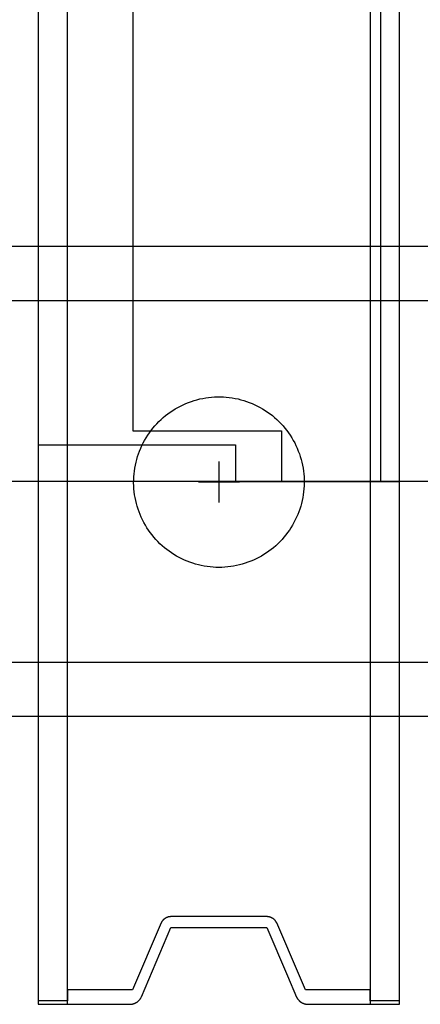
# Model space of a CAD drawing. Header units: millimetres. Extents: x -587 to 358276, y -26688 to 221215.
# Tile 88 of 256: x 9396 to 9407, y 10250 to 10277. Entities that reach past the tile are written whole.
import ezdxf

# ---------------------------------------------------------------- set-up
doc = ezdxf.new("R2010")
doc.units = ezdxf.units.MM
doc.header["$MEASUREMENT"] = 0
doc.layers.add('AVECO MODUŁY', color=40, linetype='Continuous')
doc.layers.add('AVECO TORY', color=7, linetype='Continuous')

msp = doc.modelspace()

# ---------------------------------------------------------------- linework, layer by layer
at = {"layer": 'AVECO MODUŁY', "color": 7}
for p, q in [((9397.333, 10249.649), (9397.333, 10361.425)), ((9405.711, 10361.425), (9405.711, 10249.649)), ((9406.522, 10249.649), (9406.522, 10361.425)), ((9396.522, 10357.769), (9396.522, 10249.649)), ((9399.142, 10354.107), (9399.142, 10265.513)), ((9406.004, 10264.107), (9406.004, 10353.589)), ((9401.155, 10266.422), (9401.236, 10266.433)), ((9401.236, 10266.433), (9401.317, 10266.442)), ((9401.317, 10266.442), (9401.399, 10266.448)), ((9401.399, 10266.448), (9401.481, 10266.45)), ((9401.481, 10266.45), (9401.563, 10266.45)), ((9401.563, 10266.45), (9401.645, 10266.448)), ((9401.645, 10266.448), (9401.726, 10266.442)), ((9401.726, 10266.442), (9401.808, 10266.433)), ((9401.808, 10266.433), (9401.889, 10266.422)), ((9400.313, 10266.117), (9400.384, 10266.158)), ((9400.384, 10266.158), (9400.456, 10266.196)), ((9400.456, 10266.196), (9400.53, 10266.232)), ((9400.53, 10266.232), (9400.605, 10266.265)), ((9400.605, 10266.265), (9400.681, 10266.296)), ((9400.681, 10266.296), (9400.758, 10266.324)), ((9400.758, 10266.324), (9400.836, 10266.349)), ((9400.836, 10266.349), (9400.914, 10266.371)), ((9400.914, 10266.371), (9400.994, 10266.391)), ((9400.994, 10266.391), (9401.074, 10266.408)), ((9401.074, 10266.408), (9401.155, 10266.422)), ((9401.889, 10266.422), (9401.97, 10266.408)), ((9401.97, 10266.408), (9402.05, 10266.391)), ((9402.05, 10266.391), (9402.129, 10266.371)), ((9402.129, 10266.371), (9402.208, 10266.349)), ((9402.208, 10266.349), (9402.286, 10266.324)), ((9402.286, 10266.324), (9402.363, 10266.296)), ((9402.363, 10266.296), (9402.439, 10266.265)), ((9402.439, 10266.265), (9402.514, 10266.232)), ((9402.514, 10266.232), (9402.588, 10266.196)), ((9402.588, 10266.196), (9402.66, 10266.158)), ((9402.66, 10266.158), (9402.731, 10266.117)), ((9399.981, 10265.878), (9400.044, 10265.931)), ((9400.044, 10265.931), (9400.109, 10265.981)), ((9400.109, 10265.981), (9400.175, 10266.029)), ((9400.175, 10266.029), (9400.243, 10266.074)), ((9400.243, 10266.074), (9400.313, 10266.117)), ((9402.731, 10266.117), (9402.801, 10266.074)), ((9402.801, 10266.074), (9402.869, 10266.029)), ((9402.869, 10266.029), (9402.935, 10265.981)), ((9402.935, 10265.981), (9403, 10265.931)), ((9403, 10265.931), (9403.063, 10265.878)), ((9399.696, 10265.585), (9399.748, 10265.648)), ((9399.748, 10265.648), (9399.804, 10265.708)), ((9399.804, 10265.708), (9399.861, 10265.767)), ((9399.861, 10265.767), (9399.92, 10265.824)), ((9399.92, 10265.824), (9399.981, 10265.878)), ((9403.063, 10265.878), (9403.124, 10265.824)), ((9403.124, 10265.824), (9403.183, 10265.767)), ((9403.183, 10265.767), (9403.24, 10265.708)), ((9403.24, 10265.708), (9403.295, 10265.648)), ((9403.295, 10265.648), (9403.348, 10265.585)), ((9399.142, 10265.513), (9403.253, 10265.513)), ((9399.506, 10265.318), (9399.55, 10265.387)), ((9399.55, 10265.387), (9399.596, 10265.455)), ((9399.596, 10265.455), (9399.645, 10265.521)), ((9399.645, 10265.521), (9399.696, 10265.585)), ((9403.253, 10265.513), (9403.253, 10264.118)), ((9403.348, 10265.585), (9403.399, 10265.521)), ((9403.399, 10265.521), (9403.447, 10265.455)), ((9403.447, 10265.455), (9403.494, 10265.387)), ((9403.494, 10265.387), (9403.537, 10265.318)), ((9396.522, 10265.119), (9401.978, 10265.119)), ((9399.356, 10265.027), (9399.39, 10265.102)), ((9399.39, 10265.102), (9399.426, 10265.175)), ((9399.426, 10265.175), (9399.465, 10265.247)), ((9399.465, 10265.247), (9399.506, 10265.318)), ((9401.978, 10265.119), (9401.978, 10264.107)), ((9403.537, 10265.318), (9403.579, 10265.247)), ((9403.579, 10265.247), (9403.618, 10265.175)), ((9403.618, 10265.175), (9403.654, 10265.102)), ((9403.654, 10265.102), (9403.688, 10265.027)), ((9399.247, 10264.718), (9399.27, 10264.797)), ((9399.27, 10264.797), (9399.296, 10264.875)), ((9399.296, 10264.875), (9399.325, 10264.952)), ((9399.325, 10264.952), (9399.356, 10265.027)), ((9403.688, 10265.027), (9403.719, 10264.952)), ((9403.719, 10264.952), (9403.747, 10264.875)), ((9403.747, 10264.875), (9403.773, 10264.797)), ((9403.773, 10264.797), (9403.796, 10264.718)), ((9399.194, 10264.479), (9399.209, 10264.559)), ((9399.209, 10264.559), (9399.227, 10264.639)), ((9399.227, 10264.639), (9399.247, 10264.718)), ((9401.522, 10264.658), (9401.522, 10263.525)), ((9403.796, 10264.718), (9403.817, 10264.639)), ((9403.817, 10264.639), (9403.835, 10264.559)), ((9403.835, 10264.559), (9403.849, 10264.479)), ((9399.167, 10264.235), (9399.173, 10264.316)), ((9399.173, 10264.316), (9399.182, 10264.398)), ((9399.182, 10264.398), (9399.194, 10264.479)), ((9403.849, 10264.479), (9403.861, 10264.398)), ((9403.861, 10264.398), (9403.871, 10264.316)), ((9403.871, 10264.316), (9403.877, 10264.235)), ((9401.978, 10264.107), (9396.522, 10264.107)), ((9399.162, 10264.071), (9399.163, 10264.153)), ((9399.165, 10263.989), (9399.162, 10264.071)), ((9399.163, 10264.153), (9399.167, 10264.235)), ((9399.17, 10263.907), (9399.165, 10263.989)), ((9402.089, 10264.091), (9400.955, 10264.091)), ((9401.978, 10264.107), (9406.522, 10264.107)), ((9403.253, 10264.118), (9405.008, 10264.112)), ((9403.879, 10263.989), (9403.874, 10263.907)), ((9403.877, 10264.235), (9403.881, 10264.153)), ((9403.881, 10264.071), (9403.879, 10263.989)), ((9403.881, 10264.153), (9403.881, 10264.071)), ((9399.177, 10263.826), (9399.17, 10263.907)), ((9399.188, 10263.744), (9399.177, 10263.826)), ((9399.201, 10263.664), (9399.188, 10263.744)), ((9403.856, 10263.744), (9403.842, 10263.664)), ((9403.866, 10263.826), (9403.856, 10263.744)), ((9403.874, 10263.907), (9403.866, 10263.826)), ((9399.218, 10263.583), (9399.201, 10263.664)), ((9399.237, 10263.504), (9399.218, 10263.583)), ((9399.258, 10263.425), (9399.237, 10263.504)), ((9403.807, 10263.504), (9403.785, 10263.425)), ((9403.826, 10263.583), (9403.807, 10263.504)), ((9403.842, 10263.664), (9403.826, 10263.583)), ((9399.283, 10263.347), (9399.258, 10263.425)), ((9399.31, 10263.269), (9399.283, 10263.347)), ((9399.34, 10263.193), (9399.31, 10263.269)), ((9399.373, 10263.118), (9399.34, 10263.193)), ((9403.704, 10263.193), (9403.671, 10263.118)), ((9403.734, 10263.269), (9403.704, 10263.193)), ((9403.761, 10263.347), (9403.734, 10263.269)), ((9403.785, 10263.425), (9403.761, 10263.347)), ((9399.408, 10263.044), (9399.373, 10263.118)), ((9399.445, 10262.971), (9399.408, 10263.044)), ((9399.485, 10262.9), (9399.445, 10262.971)), ((9399.528, 10262.83), (9399.485, 10262.9)), ((9403.558, 10262.9), (9403.516, 10262.83)), ((9403.599, 10262.971), (9403.558, 10262.9)), ((9403.636, 10263.044), (9403.599, 10262.971)), ((9403.671, 10263.118), (9403.636, 10263.044)), ((9399.573, 10262.761), (9399.528, 10262.83)), ((9399.62, 10262.695), (9399.573, 10262.761)), ((9399.67, 10262.629), (9399.62, 10262.695)), ((9399.722, 10262.566), (9399.67, 10262.629)), ((9403.374, 10262.629), (9403.322, 10262.566)), ((9403.423, 10262.695), (9403.374, 10262.629)), ((9403.471, 10262.761), (9403.423, 10262.695)), ((9403.516, 10262.83), (9403.471, 10262.761)), ((9399.776, 10262.504), (9399.722, 10262.566)), ((9399.832, 10262.445), (9399.776, 10262.504)), ((9399.89, 10262.387), (9399.832, 10262.445)), ((9399.95, 10262.331), (9399.89, 10262.387)), ((9403.154, 10262.387), (9403.094, 10262.331)), ((9403.212, 10262.445), (9403.154, 10262.387)), ((9403.268, 10262.504), (9403.212, 10262.445)), ((9403.322, 10262.566), (9403.268, 10262.504)), ((9400.012, 10262.278), (9399.95, 10262.331)), ((9400.076, 10262.227), (9400.012, 10262.278)), ((9400.142, 10262.178), (9400.076, 10262.227)), ((9400.209, 10262.131), (9400.142, 10262.178)), ((9400.278, 10262.086), (9400.209, 10262.131)), ((9400.348, 10262.045), (9400.278, 10262.086)), ((9402.766, 10262.086), (9402.696, 10262.045)), ((9402.835, 10262.131), (9402.766, 10262.086)), ((9402.902, 10262.178), (9402.835, 10262.131)), ((9402.968, 10262.227), (9402.902, 10262.178)), ((9403.032, 10262.278), (9402.968, 10262.227)), ((9403.094, 10262.331), (9403.032, 10262.278)), ((9400.42, 10262.005), (9400.348, 10262.045)), ((9400.493, 10261.968), (9400.42, 10262.005)), ((9400.567, 10261.934), (9400.493, 10261.968)), ((9400.643, 10261.902), (9400.567, 10261.934)), ((9400.719, 10261.873), (9400.643, 10261.902)), ((9400.797, 10261.846), (9400.719, 10261.873)), ((9400.875, 10261.822), (9400.797, 10261.846)), ((9400.954, 10261.801), (9400.875, 10261.822)), ((9401.034, 10261.783), (9400.954, 10261.801)), ((9402.09, 10261.801), (9402.01, 10261.783)), ((9402.169, 10261.822), (9402.09, 10261.801)), ((9402.247, 10261.846), (9402.169, 10261.822)), ((9402.325, 10261.873), (9402.247, 10261.846)), ((9402.401, 10261.902), (9402.325, 10261.873)), ((9402.477, 10261.934), (9402.401, 10261.902)), ((9402.551, 10261.968), (9402.477, 10261.934)), ((9402.624, 10262.005), (9402.551, 10261.968)), ((9402.696, 10262.045), (9402.624, 10262.005)), ((9401.114, 10261.767), (9401.034, 10261.783)), ((9401.195, 10261.755), (9401.114, 10261.767)), ((9401.277, 10261.745), (9401.195, 10261.755)), ((9401.358, 10261.737), (9401.277, 10261.745)), ((9401.44, 10261.733), (9401.358, 10261.737)), ((9401.522, 10261.732), (9401.44, 10261.733)), ((9401.604, 10261.733), (9401.522, 10261.732)), ((9401.686, 10261.737), (9401.604, 10261.733)), ((9401.767, 10261.745), (9401.686, 10261.737)), ((9401.848, 10261.755), (9401.767, 10261.745)), ((9401.929, 10261.767), (9401.848, 10261.755)), ((9402.01, 10261.783), (9401.929, 10261.767)), ((9399.994, 10251.996), (9399.989, 10251.992)), ((9399.998, 10252), (9399.994, 10251.996)), ((9400.002, 10252.003), (9399.998, 10252)), ((9400.006, 10252.007), (9400.002, 10252.003)), ((9400.011, 10252.01), (9400.006, 10252.007)), ((9400.015, 10252.014), (9400.011, 10252.01)), ((9400.02, 10252.017), (9400.015, 10252.014)), ((9400.024, 10252.02), (9400.02, 10252.017)), ((9400.029, 10252.023), (9400.024, 10252.02)), ((9400.034, 10252.026), (9400.029, 10252.023)), ((9400.039, 10252.029), (9400.034, 10252.026)), ((9400.043, 10252.032), (9400.039, 10252.029)), ((9400.048, 10252.035), (9400.043, 10252.032)), ((9400.053, 10252.038), (9400.048, 10252.035)), ((9400.058, 10252.04), (9400.053, 10252.038)), ((9400.063, 10252.043), (9400.058, 10252.04)), ((9400.068, 10252.045), (9400.063, 10252.043)), ((9400.073, 10252.048), (9400.068, 10252.045)), ((9400.079, 10252.05), (9400.073, 10252.048)), ((9400.084, 10252.052), (9400.079, 10252.05)), ((9400.089, 10252.054), (9400.084, 10252.052)), ((9400.094, 10252.056), (9400.089, 10252.054)), ((9400.099, 10252.058), (9400.094, 10252.056)), ((9400.105, 10252.059), (9400.099, 10252.058)), ((9400.11, 10252.061), (9400.105, 10252.059)), ((9400.115, 10252.062), (9400.11, 10252.061)), ((9400.121, 10252.064), (9400.115, 10252.062)), ((9400.126, 10252.065), (9400.121, 10252.064)), ((9400.131, 10252.066), (9400.126, 10252.065)), ((9400.136, 10252.067), (9400.131, 10252.066)), ((9400.142, 10252.068), (9400.136, 10252.067)), ((9400.147, 10252.069), (9400.142, 10252.068)), ((9400.152, 10252.07), (9400.147, 10252.069)), ((9400.158, 10252.071), (9400.152, 10252.07)), ((9400.163, 10252.071), (9400.158, 10252.071)), ((9400.168, 10252.072), (9400.163, 10252.071)), ((9400.174, 10252.072), (9400.168, 10252.072)), ((9400.179, 10252.073), (9400.174, 10252.072)), ((9400.184, 10252.073), (9400.179, 10252.073)), ((9400.194, 10252.073), (9400.184, 10252.073)), ((9402.86, 10252.073), (9400.194, 10252.073)), ((9402.865, 10252.073), (9402.86, 10252.073)), ((9402.87, 10252.072), (9402.865, 10252.073)), ((9402.875, 10252.072), (9402.87, 10252.072)), ((9402.881, 10252.071), (9402.875, 10252.072)), ((9402.886, 10252.071), (9402.881, 10252.071)), ((9402.891, 10252.07), (9402.886, 10252.071)), ((9402.897, 10252.069), (9402.891, 10252.07)), ((9402.902, 10252.068), (9402.897, 10252.069)), ((9402.907, 10252.067), (9402.902, 10252.068)), ((9402.913, 10252.066), (9402.907, 10252.067)), ((9402.918, 10252.065), (9402.913, 10252.066)), ((9402.923, 10252.064), (9402.918, 10252.065)), ((9402.929, 10252.062), (9402.923, 10252.064)), ((9402.934, 10252.061), (9402.929, 10252.062)), ((9402.939, 10252.059), (9402.934, 10252.061)), ((9402.944, 10252.058), (9402.939, 10252.059)), ((9402.95, 10252.056), (9402.944, 10252.058)), ((9402.955, 10252.054), (9402.95, 10252.056)), ((9402.96, 10252.052), (9402.955, 10252.054)), ((9402.965, 10252.05), (9402.96, 10252.052)), ((9402.97, 10252.048), (9402.965, 10252.05)), ((9402.975, 10252.045), (9402.97, 10252.048)), ((9402.98, 10252.043), (9402.975, 10252.045)), ((9402.985, 10252.04), (9402.98, 10252.043)), ((9402.99, 10252.038), (9402.985, 10252.04)), ((9402.995, 10252.035), (9402.99, 10252.038)), ((9403, 10252.032), (9402.995, 10252.035)), ((9403.005, 10252.029), (9403, 10252.032)), ((9403.01, 10252.026), (9403.005, 10252.029)), ((9403.015, 10252.023), (9403.01, 10252.026)), ((9403.019, 10252.02), (9403.015, 10252.023)), ((9403.024, 10252.017), (9403.019, 10252.02)), ((9403.028, 10252.014), (9403.024, 10252.017)), ((9403.033, 10252.01), (9403.028, 10252.014)), ((9403.037, 10252.007), (9403.033, 10252.01)), ((9403.042, 10252.003), (9403.037, 10252.007)), ((9403.046, 10252), (9403.042, 10252.003)), ((9403.05, 10251.996), (9403.046, 10252)), ((9403.054, 10251.992), (9403.05, 10251.996)), ((9399.923, 10251.9), (9399.131, 10250.049)), ((9399.376, 10249.859), (9400.194, 10251.773)), ((9399.925, 10251.905), (9399.923, 10251.9)), ((9399.927, 10251.91), (9399.925, 10251.905)), ((9399.93, 10251.915), (9399.927, 10251.91)), ((9399.932, 10251.919), (9399.93, 10251.915)), ((9399.935, 10251.924), (9399.932, 10251.919)), ((9399.938, 10251.928), (9399.935, 10251.924)), ((9399.941, 10251.933), (9399.938, 10251.928)), ((9399.943, 10251.937), (9399.941, 10251.933)), ((9399.946, 10251.942), (9399.943, 10251.937)), ((9399.95, 10251.946), (9399.946, 10251.942)), ((9399.953, 10251.951), (9399.95, 10251.946)), ((9399.956, 10251.955), (9399.953, 10251.951)), ((9399.959, 10251.96), (9399.956, 10251.955)), ((9399.963, 10251.964), (9399.959, 10251.96)), ((9399.966, 10251.968), (9399.963, 10251.964)), ((9399.97, 10251.972), (9399.966, 10251.968)), ((9399.974, 10251.976), (9399.97, 10251.972)), ((9399.978, 10251.98), (9399.974, 10251.976)), ((9399.981, 10251.984), (9399.978, 10251.98)), ((9399.985, 10251.988), (9399.981, 10251.984)), ((9399.989, 10251.992), (9399.985, 10251.988)), ((9400.194, 10251.773), (9401.21, 10251.773)), ((9401.21, 10251.773), (9402.849, 10251.773)), ((9402.849, 10251.773), (9403.423, 10250.432)), ((9403.058, 10251.988), (9403.054, 10251.992)), ((9403.062, 10251.984), (9403.058, 10251.988)), ((9403.066, 10251.98), (9403.062, 10251.984)), ((9403.07, 10251.976), (9403.066, 10251.98)), ((9403.074, 10251.972), (9403.07, 10251.976)), ((9403.077, 10251.968), (9403.074, 10251.972)), ((9403.081, 10251.964), (9403.077, 10251.968)), ((9403.084, 10251.96), (9403.081, 10251.964)), ((9403.088, 10251.955), (9403.084, 10251.96)), ((9403.091, 10251.951), (9403.088, 10251.955)), ((9403.094, 10251.946), (9403.091, 10251.951)), ((9403.097, 10251.942), (9403.094, 10251.946)), ((9403.1, 10251.937), (9403.097, 10251.942)), ((9403.103, 10251.933), (9403.1, 10251.937)), ((9403.106, 10251.928), (9403.103, 10251.933)), ((9403.109, 10251.924), (9403.106, 10251.928)), ((9403.111, 10251.919), (9403.109, 10251.924)), ((9403.114, 10251.915), (9403.111, 10251.919)), ((9403.116, 10251.91), (9403.114, 10251.915)), ((9403.119, 10251.905), (9403.116, 10251.91)), ((9403.121, 10251.9), (9403.119, 10251.905)), ((9403.747, 10250.437), (9403.121, 10251.9)), ((9403.423, 10250.432), (9403.671, 10249.85)), ((9403.913, 10250.049), (9403.747, 10250.437)), ((9398.747, 10250.049), (9397.333, 10250.049)), ((9397.333, 10250.049), (9397.333, 10249.849)), ((9397.333, 10249.849), (9397.333, 10249.749)), ((9399.131, 10250.049), (9398.747, 10250.049)), ((9399.351, 10249.812), (9399.357, 10249.822)), ((9399.357, 10249.822), (9399.363, 10249.832)), ((9399.363, 10249.832), (9399.372, 10249.85)), ((9399.372, 10249.85), (9399.376, 10249.859)), ((9403.671, 10249.85), (9403.675, 10249.842)), ((9403.675, 10249.842), (9403.681, 10249.832)), ((9403.681, 10249.832), (9403.686, 10249.822)), ((9403.686, 10249.822), (9403.692, 10249.812)), ((9405.087, 10250.049), (9403.913, 10250.049)), ((9405.711, 10250.049), (9405.087, 10250.049)), ((9405.711, 10249.849), (9405.711, 10250.049)), ((9405.711, 10249.749), (9405.711, 10249.849)), ((9396.522, 10249.749), (9396.522, 10249.649)), ((9397.333, 10249.749), (9396.522, 10249.749)), ((9396.522, 10249.649), (9399.067, 10249.649)), ((9399.067, 10249.649), (9399.079, 10249.65)), ((9399.079, 10249.65), (9399.09, 10249.651)), ((9399.09, 10249.651), (9399.102, 10249.652)), ((9399.102, 10249.652), (9399.114, 10249.654)), ((9399.114, 10249.654), (9399.126, 10249.656)), ((9399.126, 10249.656), (9399.137, 10249.659)), ((9399.137, 10249.659), (9399.149, 10249.662)), ((9399.149, 10249.662), (9399.161, 10249.665)), ((9399.161, 10249.665), (9399.167, 10249.667)), ((9399.167, 10249.667), (9399.173, 10249.669)), ((9399.173, 10249.669), (9399.178, 10249.671)), ((9399.178, 10249.671), (9399.184, 10249.674)), ((9399.184, 10249.674), (9399.19, 10249.676)), ((9399.19, 10249.676), (9399.195, 10249.678)), ((9399.195, 10249.678), (9399.201, 10249.681)), ((9399.201, 10249.681), (9399.207, 10249.683)), ((9399.207, 10249.683), (9399.212, 10249.686)), ((9399.212, 10249.686), (9399.218, 10249.689)), ((9399.218, 10249.689), (9399.223, 10249.692)), ((9399.223, 10249.692), (9399.229, 10249.695)), ((9399.229, 10249.695), (9399.234, 10249.698)), ((9399.234, 10249.698), (9399.239, 10249.701)), ((9399.239, 10249.701), (9399.245, 10249.705)), ((9399.245, 10249.705), (9399.25, 10249.708)), ((9399.25, 10249.708), (9399.255, 10249.711)), ((9399.255, 10249.711), (9399.26, 10249.715)), ((9399.26, 10249.715), (9399.265, 10249.719)), ((9399.265, 10249.719), (9399.27, 10249.722)), ((9399.27, 10249.722), (9399.275, 10249.726)), ((9399.275, 10249.726), (9399.28, 10249.73)), ((9399.28, 10249.73), (9399.284, 10249.734)), ((9399.284, 10249.734), (9399.289, 10249.738)), ((9399.289, 10249.738), (9399.293, 10249.742)), ((9399.293, 10249.742), (9399.298, 10249.747)), ((9399.298, 10249.747), (9399.302, 10249.751)), ((9399.302, 10249.751), (9399.307, 10249.755)), ((9399.307, 10249.755), (9399.315, 10249.764)), ((9399.315, 10249.764), (9399.323, 10249.773)), ((9399.323, 10249.773), (9399.331, 10249.783)), ((9399.331, 10249.783), (9399.338, 10249.792)), ((9399.338, 10249.792), (9399.345, 10249.802)), ((9399.345, 10249.802), (9399.351, 10249.812)), ((9403.692, 10249.812), (9403.699, 10249.802)), ((9403.699, 10249.802), (9403.706, 10249.792)), ((9403.706, 10249.792), (9403.713, 10249.783)), ((9403.713, 10249.783), (9403.721, 10249.773)), ((9403.721, 10249.773), (9403.729, 10249.764)), ((9403.729, 10249.764), (9403.737, 10249.755)), ((9403.737, 10249.755), (9403.741, 10249.751)), ((9403.741, 10249.751), (9403.746, 10249.747)), ((9403.746, 10249.747), (9403.75, 10249.742)), ((9403.75, 10249.742), (9403.755, 10249.738)), ((9403.755, 10249.738), (9403.759, 10249.734)), ((9403.759, 10249.734), (9403.764, 10249.73)), ((9403.764, 10249.73), (9403.769, 10249.726)), ((9403.769, 10249.726), (9403.774, 10249.722)), ((9403.774, 10249.722), (9403.779, 10249.719)), ((9403.779, 10249.719), (9403.784, 10249.715)), ((9403.784, 10249.715), (9403.789, 10249.711)), ((9403.789, 10249.711), (9403.794, 10249.708)), ((9403.794, 10249.708), (9403.799, 10249.705)), ((9403.799, 10249.705), (9403.804, 10249.701)), ((9403.804, 10249.701), (9403.81, 10249.698)), ((9403.81, 10249.698), (9403.815, 10249.695)), ((9403.815, 10249.695), (9403.82, 10249.692)), ((9403.82, 10249.692), (9403.826, 10249.689)), ((9403.826, 10249.689), (9403.831, 10249.686)), ((9403.831, 10249.686), (9403.837, 10249.683)), ((9403.837, 10249.683), (9403.843, 10249.681)), ((9403.843, 10249.681), (9403.848, 10249.678)), ((9403.848, 10249.678), (9403.854, 10249.676)), ((9403.854, 10249.676), (9403.86, 10249.674)), ((9403.86, 10249.674), (9403.865, 10249.671)), ((9403.865, 10249.671), (9403.871, 10249.669)), ((9403.871, 10249.669), (9403.877, 10249.667)), ((9403.877, 10249.667), (9403.883, 10249.665)), ((9403.883, 10249.665), (9403.895, 10249.662)), ((9403.895, 10249.662), (9403.906, 10249.659)), ((9403.906, 10249.659), (9403.918, 10249.656)), ((9403.918, 10249.656), (9403.93, 10249.654)), ((9403.93, 10249.654), (9403.942, 10249.652)), ((9403.942, 10249.652), (9403.953, 10249.651)), ((9403.953, 10249.651), (9403.965, 10249.65)), ((9403.965, 10249.65), (9403.977, 10249.649)), ((9403.977, 10249.649), (9406.522, 10249.649)), ((9406.522, 10249.749), (9405.711, 10249.749)), ((9406.522, 10249.649), (9406.522, 10249.749))]:
    msp.add_line(p, q, dxfattribs=at)
at = {"layer": 'AVECO TORY', "color": 7}
for p, q in [((9428.346, 10270.607), (9385.499, 10270.607)), ((9428.346, 10269.107), (9383.999, 10269.107)), ((9428.346, 10264.107), (9378.999, 10264.107)), ((9428.346, 10259.107), (9373.999, 10259.107)), ((9428.346, 10257.607), (9372.499, 10257.607))]:
    msp.add_line(p, q, dxfattribs=at)

doc.saveas('drawing.dxf')
